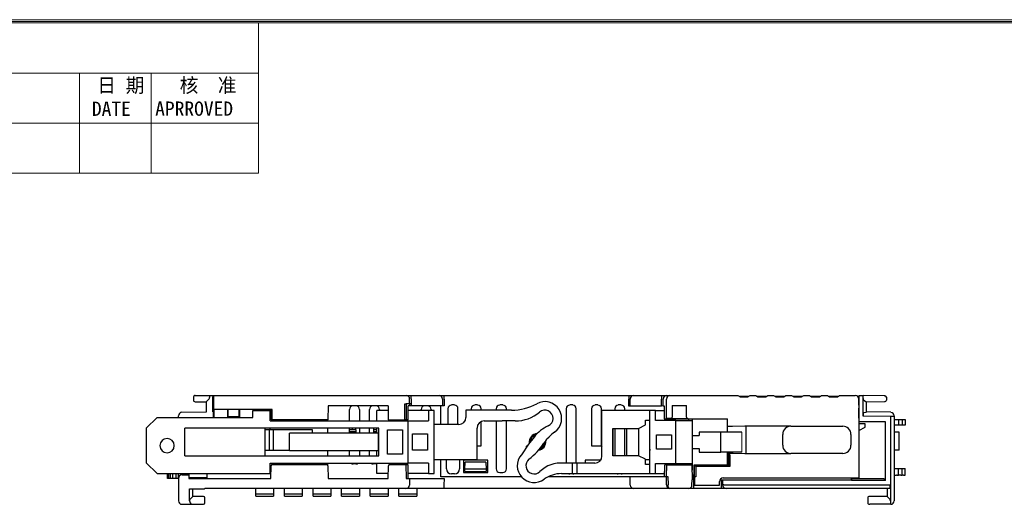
# Model space of a CAD drawing. Header units: millimetres. Extents: x 0 to 427, y 0 to 299.
# Tile 19 of 25: x 71 to 209, y 227 to 295. Entities that reach past the tile are written whole.
import ezdxf
from ezdxf.enums import TextEntityAlignment as Align

# ---------------------------------------------------------------- set-up
doc = ezdxf.new("R2010")
doc.units = ezdxf.units.MM
doc.header["$LTSCALE"] = 23.1
doc.header["$MEASUREMENT"] = 0
doc.layers.get('0').update_dxf_attribs({"lineweight": 18})
doc.layers.add('Layer0000', color=7, linetype='Continuous', lineweight=25)
doc.layers.add('细实线层', color=7, linetype='Continuous', lineweight=18)
doc.styles.add('鸿蒙CAD', font='txt')

# ---------------------------------------------------------------- blocks, each defined once
blk = doc.blocks.new('Plastic_A3')
at = {"layer": '细实线层'}
for p, q in [((229.71, 629.56), (648.26, 629.56)), ((229.93, 629.33), (648.03, 629.33)), ((230.16, 629.11), (647.81, 629.11)), ((330.16, 608.11), (330.16, 629.11)), ((230.16, 622.11), (330.16, 622.11)), ((305.16, 608.11), (305.16, 622.11)), ((315.16, 608.11), (315.16, 622.11)), ((230.16, 615.11), (330.16, 615.11)), ((230.16, 608.11), (330.16, 608.11))]:
    blk.add_line(p, q, dxfattribs=at)
at = {"layer": '细实线层', "style": '鸿蒙CAD'}
for s, p in [('DATE', (306.89, 616.13)), ('APRROVED', (315.73, 616.14))]:
    blk.add_text(s, height=2, dxfattribs=at).set_placement(p)
at = {"layer": '细实线层', "char_height": 2, "attachment_point": 7, "style": '鸿蒙CAD'}
for s, insert, width in [('日 期', (307.65, 619.17), 8.6607), ('核  准', (319.16, 619.18), 11.9152)]:
    blk.add_mtext(s, dxfattribs=dict(at, insert=insert, width=width))
at = {"layer": '细实线层', "style": '鸿蒙CAD'}
for tag, p in [('V1.0', (231.67, 610.16)), ('XXXN', (538.26, 343))]:
    blk.add_attdef(tag, p, '', height=2.5, dxfattribs=at)
for tag, height, p in [('XXXE', 2.5, (540.24, 365.07)), ('XXXC', 2.5, (573.27, 365.07)), ('XXXA', 2.5, (624.03, 365.07)), ('XXXG', 2.5, (497.76, 358.07)), ('XXXD', 2.5, (573.27, 358.07)), ('XXXB', 2.5, (624.03, 358.07)), ('XXXK', 2, (514.01, 357.04)), ('mm', 2.5, (540.24, 358.07)), ('XXXM', 2.5, (501.13, 341.19))]:
    blk.add_attdef(tag, text='', height=height, dxfattribs=at).set_placement(p, align=Align.CENTER)
blk.add_attdef('XXXJ', text='', height=2.5, dxfattribs=at).set_placement((503.31, 352.09), align=Align.MIDDLE_RIGHT)

msp = doc.modelspace()

# ---------------------------------------------------------------- linework, layer by layer
msp.add_line((172.283, 237.504), (172.283, 234.704))
at = {"layer": 'Layer0000', "color": 7, "linetype": 'Continuous', "lineweight": 25}
for p, q in [((95.688, 242.39), (95.688, 241.945)), ((95.884, 242.59), (95.872, 242.589)), ((95.934, 242.59), (95.884, 242.59)), ((95.934, 242.59), (97.486, 242.617)), ((97.488, 242.617), (97.598, 242.617)), ((97.895, 242.124), (97.53, 241.759)), ((97.598, 242.617), (98.021, 242.617)), ((97.942, 242.418), (97.941, 242.349)), ((98.021, 242.617), (98.4, 242.617)), ((98.409, 240.317), (98.398, 242.417)), ((98.4, 242.617), (98.488, 242.617)), ((98.488, 242.62), (99.055, 242.62)), ((98.488, 242.617), (98.504, 239.554)), ((99.055, 242.617), (124.939, 242.617)), ((124.939, 242.617), (125.384, 242.617)), ((125.384, 242.617), (126.084, 242.617)), ((125.888, 241.467), (125.884, 242.12)), ((126.084, 242.617), (129.988, 242.617)), ((126.084, 242.12), (126.084, 242.617)), ((126.084, 242.12), (126.088, 241.467)), ((129.988, 242.617), (130.488, 242.617)), ((129.996, 242.617), (129.988, 242.617)), ((130.488, 242.617), (130.688, 242.617)), ((130.488, 242.117), (130.488, 241.167)), ((130.688, 242.617), (156.488, 242.617)), ((130.688, 242.117), (130.688, 242.617)), ((130.688, 242.117), (130.688, 241.167)), ((156.488, 242.617), (157.188, 242.617)), ((156.488, 242.617), (156.488, 242.117)), ((156.488, 241.125), (156.488, 242.117)), ((156.688, 241.126), (156.688, 242.117)), ((157.188, 242.617), (161.091, 242.617)), ((161.091, 242.617), (161.791, 242.617)), ((161.091, 242.617), (161.091, 242.117)), ((161.091, 241.141), (161.091, 242.117)), ((161.318, 241.142), (161.318, 242.117)), ((161.767, 239.394), (161.767, 242.117)), ((161.791, 242.617), (161.818, 242.617)), ((161.818, 242.617), (162.233, 242.617)), ((162.233, 242.617), (171.738, 242.617)), ((171.738, 242.617), (172.038, 242.417)), ((173.217, 242.47), (171.958, 242.47)), ((172.038, 242.417), (173.138, 242.417)), ((173.138, 242.417), (173.438, 242.617)), ((173.438, 242.617), (174.238, 242.617)), ((174.238, 242.617), (174.538, 242.417)), ((175.717, 242.47), (174.458, 242.47)), ((174.538, 242.417), (175.638, 242.417)), ((175.638, 242.417), (175.938, 242.617)), ((175.938, 242.617), (176.738, 242.617)), ((176.738, 242.617), (177.038, 242.417)), ((178.213, 242.47), (176.962, 242.47)), ((177.038, 242.417), (178.138, 242.417)), ((178.138, 242.417), (178.438, 242.617)), ((178.438, 242.617), (179.238, 242.617)), ((179.238, 242.617), (179.538, 242.417)), ((180.713, 242.47), (179.462, 242.47)), ((179.538, 242.417), (180.638, 242.417)), ((180.638, 242.417), (180.938, 242.617)), ((180.938, 242.617), (181.738, 242.617)), ((181.738, 242.617), (182.038, 242.417)), ((183.213, 242.47), (181.962, 242.47)), ((182.038, 242.417), (183.138, 242.417)), ((183.138, 242.417), (183.438, 242.617)), ((183.438, 242.617), (184.238, 242.617)), ((184.238, 242.617), (184.538, 242.417)), ((185.713, 242.47), (184.458, 242.47)), ((184.538, 242.417), (185.638, 242.417)), ((185.638, 242.417), (185.938, 242.617)), ((185.938, 242.617), (188.14, 242.617)), ((188.687, 242.47), (188.497, 242.47)), ((188.644, 241.317), (188.64, 242.119)), ((188.668, 238.902), (188.688, 242.617)), ((188.688, 242.617), (189.238, 242.617)), ((189.209, 242.53), (189.237, 242.531)), ((189.237, 242.531), (189.238, 242.617)), ((192.244, 242.565), (189.238, 242.617)), ((189.238, 242.199), (189.238, 242.33)), ((189.238, 239.743), (189.238, 242.199)), ((192.244, 242.565), (192.291, 242.564)), ((192.488, 242.364), (192.488, 241.963)), ((95.92, 241.745), (97.488, 241.717)), ((97.488, 241.755), (97.53, 241.759)), ((97.488, 240.317), (97.488, 241.755)), ((114.488, 241.167), (114.477, 239.217)), ((122.891, 241.167), (114.488, 241.167)), ((122.891, 241.167), (122.901, 239.217)), ((125.199, 239.217), (125.21, 241.467)), ((125.408, 241.467), (125.398, 239.217)), ((125.884, 241.467), (125.408, 241.467)), ((125.689, 239.217), (125.7, 241.167)), ((125.883, 241.167), (125.7, 241.167)), ((125.886, 241.167), (125.883, 241.167)), ((125.888, 241.467), (125.884, 241.467)), ((125.888, 241.467), (125.886, 241.167)), ((126.086, 241.167), (125.886, 241.167)), ((126.088, 241.467), (125.888, 241.467)), ((126.088, 241.467), (126.086, 241.167)), ((130.182, 241.167), (126.086, 241.167)), ((130.288, 241.167), (130.182, 241.167)), ((130.238, 238.554), (130.238, 241.167)), ((130.488, 241.167), (130.288, 241.167)), ((130.688, 241.167), (130.488, 241.167)), ((131.238, 240.767), (131.238, 238.554)), ((131.738, 241.317), (131.738, 241.267)), ((132.138, 241.317), (131.738, 241.317)), ((132.138, 241.267), (132.138, 241.317)), ((132.638, 238.554), (132.638, 240.767)), ((134.488, 240.767), (134.488, 240.554)), ((134.988, 241.317), (134.988, 241.267)), ((135.388, 241.317), (134.988, 241.317)), ((135.388, 241.267), (135.388, 241.317)), ((135.888, 240.554), (135.888, 240.767)), ((137.963, 240.767), (137.963, 240.554)), ((138.463, 241.317), (138.463, 241.267)), ((138.913, 241.317), (138.463, 241.317)), ((138.913, 241.267), (138.913, 241.317)), ((139.413, 240.554), (139.413, 240.767)), ((147.763, 240.767), (147.763, 233.154)), ((148.263, 241.317), (148.263, 241.267)), ((148.663, 241.317), (148.263, 241.317)), ((148.663, 241.267), (148.663, 241.317)), ((149.163, 233.154), (149.163, 240.767)), ((151.288, 240.767), (151.288, 235.567)), ((151.788, 241.317), (151.788, 241.267)), ((152.188, 241.317), (151.788, 241.317)), ((152.188, 241.267), (152.188, 241.317)), ((152.688, 235.567), (152.688, 240.767)), ((154.538, 240.767), (154.538, 240.504)), ((155.038, 241.317), (155.038, 241.267)), ((155.438, 241.317), (155.038, 241.317)), ((155.438, 241.267), (155.438, 241.317)), ((155.938, 240.504), (155.938, 240.767)), ((156.688, 241.126), (156.488, 241.125)), ((156.888, 241.126), (156.688, 241.126)), ((158.938, 241.133), (156.888, 241.126)), ((161.091, 241.141), (158.938, 241.133)), ((161.291, 241.142), (161.091, 241.141)), ((161.291, 241.142), (161.318, 241.142)), ((161.318, 241.142), (161.462, 241.142)), ((161.462, 241.142), (161.462, 239.347)), ((162.557, 241.195), (164.566, 241.195)), ((162.557, 241.195), (162.557, 239.593)), ((164.566, 239.593), (164.566, 241.195)), ((188.644, 241.317), (188.627, 231.092)), ((188.645, 241.237), (188.644, 241.32)), ((188.653, 239.609), (188.647, 240.817)), ((188.678, 240.72), (188.648, 240.72)), ((189.273, 241.993), (189.645, 241.745)), ((189.645, 241.745), (189.65, 241.716)), ((189.65, 241.716), (192.242, 241.762)), ((189.688, 240.317), (189.688, 241.717)), ((90.6, 239.554), (89.1, 238.054)), ((90.6, 239.554), (104, 239.554)), ((93.588, 239.758), (93.588, 239.761)), ((93.588, 239.554), (93.588, 239.758)), ((94.079, 240.258), (97.488, 240.317)), ((98.409, 240.317), (98.48, 240.317)), ((98.484, 239.554), (98.48, 240.317)), ((98.553, 239.619), (98.523, 239.619)), ((100.403, 240.667), (98.548, 240.667)), ((98.548, 240.667), (98.554, 239.554)), ((102.174, 240.667), (100.403, 240.667)), ((100.474, 239.554), (100.474, 240.667)), ((100.488, 240.667), (100.488, 239.554)), ((102.089, 239.616), (100.488, 239.616)), ((102.089, 239.554), (102.088, 240.667)), ((102.103, 240.667), (102.103, 239.554)), ((106.688, 240.667), (102.174, 240.667)), ((104, 239.554), (104, 240.504)), ((104, 240.504), (106.4, 240.504)), ((106.4, 240.504), (106.488, 240.504)), ((106.4, 239.054), (106.4, 240.504)), ((106.488, 239.417), (106.488, 240.667)), ((106.688, 239.217), (106.688, 240.667)), ((117.487, 239.054), (117.487, 240.667)), ((118.888, 240.667), (118.889, 239.054)), ((120.287, 239.054), (120.287, 240.667)), ((121.3, 239.054), (121.3, 240.504)), ((122.894, 240.504), (121.3, 240.504)), ((121.688, 240.667), (121.688, 240.504)), ((128.5, 240.504), (125.696, 240.504)), ((127.488, 240.504), (127.488, 240.667)), ((129.3, 240.504), (128.5, 240.504)), ((128.5, 240.504), (128.5, 239.054)), ((128.888, 240.667), (128.888, 240.504)), ((129.3, 231.704), (129.3, 240.504)), ((138.8, 240.554), (133.75, 240.554)), ((133.75, 240.554), (133.75, 239.554)), ((139.4, 240.554), (138.8, 240.554)), ((140.12, 240.554), (139.4, 240.554)), ((152.75, 234.154), (152.75, 240.504)), ((159.45, 240.504), (152.75, 240.504)), ((159.45, 231.704), (159.45, 240.504)), ((160.25, 240.504), (159.45, 240.504)), ((160.25, 239.104), (160.25, 240.504)), ((160.25, 240.504), (161.462, 240.504)), ((161.462, 239.347), (161.765, 239.393)), ((161.462, 239.347), (165.338, 239.347)), ((161.765, 239.393), (161.767, 239.394)), ((162.357, 239.393), (161.765, 239.393)), ((162.389, 239.361), (162.357, 239.393)), ((164.734, 239.361), (162.389, 239.361)), ((164.766, 239.393), (164.734, 239.361)), ((164.85, 239.347), (164.85, 239.104)), ((165.338, 239.37), (170.288, 239.37)), ((165.338, 239.347), (165.338, 239.37)), ((165.35, 239.37), (165.35, 239.104)), ((170.288, 237.504), (170.288, 239.37)), ((188.653, 239.609), (188.641, 239.609)), ((188.654, 239.42), (188.641, 239.42)), ((188.654, 239.42), (188.653, 239.609)), ((193.088, 239.679), (189.238, 239.743)), ((189.311, 240.242), (189.645, 240.275)), ((189.645, 240.275), (189.688, 240.317)), ((193.096, 240.258), (189.688, 240.317)), ((193.088, 239.176), (193.088, 239.679)), ((193.588, 239.679), (193.088, 239.679)), ((193.588, 239.757), (193.588, 239.679)), ((193.588, 239.679), (193.588, 227.917)), ((89.1, 238.054), (89.1, 233.204)), ((121.6, 238.054), (94.5, 238.054)), ((94.5, 234.204), (94.5, 238.054)), ((105.7, 234.204), (105.7, 238.054)), ((106.4, 239.054), (125.7, 239.054)), ((114.477, 239.217), (106.688, 239.217)), ((113.1, 239.217), (113.1, 239.054)), ((114.468, 237.354), (114.471, 238.054)), ((114.477, 239.054), (114.477, 239.217)), ((117.486, 237.354), (117.486, 238.054)), ((117.888, 237.817), (117.888, 238.054)), ((118.388, 237.817), (118.388, 238.054)), ((118.889, 238.054), (118.889, 237.354)), ((120.286, 237.354), (120.286, 238.054)), ((120.888, 237.817), (120.888, 238.054)), ((121.3, 237.354), (121.3, 238.054)), ((121.6, 234.204), (121.6, 238.054)), ((122.901, 239.217), (125.199, 239.217)), ((125.398, 239.217), (125.199, 239.217)), ((125.689, 239.217), (125.398, 239.217)), ((125.7, 239.054), (128.5, 239.054)), ((125.7, 233.154), (125.7, 239.054)), ((132.75, 238.554), (129.3, 238.554)), ((135.3, 233.654), (135.3, 238.054)), ((135.888, 235.567), (135.888, 238.966)), ((136.3, 239.054), (138.8, 239.054)), ((137.963, 239.054), (137.963, 232.367)), ((139.4, 239.054), (138.8, 239.054)), ((140.643, 239.054), (139.4, 239.054)), ((139.413, 232.367), (139.413, 239.054)), ((154.25, 238.004), (157.85, 238.004)), ((154.25, 234.204), (154.25, 238.004)), ((154.317, 234.204), (154.314, 238.004)), ((154.538, 238.004), (154.538, 234.204)), ((155.938, 234.204), (155.938, 238.004)), ((156.161, 238.004), (156.159, 234.204)), ((157.85, 238.004), (158.85, 238.504)), ((157.906, 234.176), (157.926, 238.043)), ((158.85, 238.504), (158.85, 239.154)), ((158.85, 239.154), (159.45, 239.154)), ((163.05, 239.104), (160.25, 239.104)), ((163.05, 233.104), (163.05, 239.104)), ((163.05, 239.104), (165.35, 239.104)), ((165.35, 239.104), (165.35, 233.104)), ((170.988, 238.294), (170.288, 238.294)), ((172.729, 238.325), (170.988, 238.294)), ((172.87, 238.326), (172.729, 238.325)), ((178.44, 238.326), (172.87, 238.326)), ((172.87, 238.326), (172.87, 234.508)), ((179.147, 238.317), (179.141, 238.322)), ((179.147, 238.317), (186.388, 238.317)), ((188.638, 237.718), (189.533, 238.165)), ((189.538, 238.668), (188.64, 238.668)), ((188.759, 238.91), (188.668, 238.902)), ((188.668, 238.82), (188.668, 238.902)), ((192.368, 238.91), (188.759, 238.91)), ((189.533, 238.165), (189.538, 238.668)), ((192.368, 230.717), (192.368, 238.91)), ((193.088, 227.612), (193.088, 239.176)), ((193.588, 239.266), (193.688, 239.265)), ((193.688, 238.443), (193.588, 238.441)), ((193.888, 238.447), (193.688, 238.443)), ((193.888, 239.264), (193.888, 239.266)), ((193.888, 239.266), (193.988, 239.265)), ((193.988, 238.448), (193.888, 238.447)), ((193.888, 238.447), (193.888, 238.443)), ((194.188, 238.452), (193.988, 238.448)), ((194.188, 239.265), (194.188, 239.266)), ((194.188, 239.266), (194.488, 239.264)), ((194.188, 239.265), (194.188, 238.452)), ((194.488, 238.457), (194.188, 238.452)), ((194.188, 238.452), (194.188, 238.448)), ((194.688, 238.461), (194.488, 238.457)), ((194.688, 239.263), (194.688, 239.265)), ((194.688, 239.265), (195.088, 239.261)), ((194.688, 239.263), (194.688, 238.461)), ((195.088, 238.468), (194.688, 238.461)), ((194.688, 238.461), (194.688, 238.457)), ((195.088, 239.261), (195.088, 239.277)), ((195.088, 239.261), (195.088, 238.468)), ((105.7, 237.867), (106.451, 237.867)), ((106.314, 234.919), (106.314, 237.865)), ((106.454, 237.867), (106.554, 237.867)), ((106.554, 237.867), (106.674, 237.867)), ((106.674, 237.867), (112.287, 237.867)), ((106.674, 237.867), (106.804, 237.866)), ((106.804, 237.866), (106.804, 234.918)), ((109.1, 234.904), (109.1, 237.354)), ((121.502, 237.354), (109.1, 237.354)), ((112.287, 237.867), (112.287, 237.354)), ((117.888, 237.817), (117.486, 237.817)), ((117.486, 237.568), (118.388, 237.568)), ((118.388, 237.817), (117.888, 237.817)), ((118.388, 237.817), (118.388, 237.568)), ((118.388, 237.568), (118.388, 237.354)), ((120.888, 237.568), (120.888, 237.817)), ((121.3, 237.817), (120.888, 237.817)), ((120.888, 237.354), (120.888, 237.568)), ((120.888, 237.568), (121.3, 237.568)), ((121.502, 237.354), (121.502, 234.904)), ((122.8, 234.404), (122.8, 237.804)), ((122.8, 237.804), (124.9, 237.804)), ((124.9, 237.804), (124.9, 234.404)), ((126.3, 237.254), (128.4, 237.254)), ((126.3, 234.954), (126.3, 237.254)), ((128.4, 237.254), (128.4, 234.954)), ((143.277, 236.805), (142.486, 235.802)), ((143.44, 237.124), (143.493, 237.07)), ((145.324, 236.766), (145.065, 236.507)), ((145.324, 236.766), (145.303, 236.77)), ((145.317, 236.783), (145.324, 236.766)), ((160.35, 237.104), (162.45, 237.104)), ((160.35, 235.104), (160.35, 237.104)), ((162.45, 237.104), (162.45, 235.104)), ((165.35, 237.004), (166.35, 237.004)), ((169.346, 237.504), (166.35, 237.504)), ((166.35, 237.504), (166.35, 237.004)), ((169.346, 234.704), (169.346, 237.504)), ((172.283, 237.504), (169.346, 237.504)), ((177.997, 235.667), (177.997, 237.167)), ((187.538, 237.167), (187.538, 235.667)), ((194.25, 234.971), (194.25, 237.471)), ((135.3, 235.567), (135.888, 235.567)), ((142.486, 235.802), (141.493, 234.333)), ((142.159, 235.468), (142.473, 235.784)), ((142.159, 235.468), (142.249, 235.451)), ((142.786, 236.363), (142.734, 236.416)), ((144.746, 235.817), (144.718, 235.846)), ((151.288, 235.567), (152.688, 235.567)), ((152.688, 235.567), (152.75, 235.505)), ((94.5, 234.204), (121.6, 234.204)), ((106.395, 234.918), (105.7, 234.918)), ((106.395, 234.918), (106.314, 234.919)), ((106.455, 234.917), (106.395, 234.918)), ((106.554, 234.917), (106.455, 234.917)), ((106.725, 234.918), (106.554, 234.917)), ((109.1, 234.918), (106.725, 234.918)), ((106.804, 234.918), (106.725, 234.918)), ((109.1, 234.942), (106.804, 234.918)), ((121.502, 234.904), (109.1, 234.904)), ((114.451, 234.204), (114.455, 234.904)), ((117.484, 234.204), (117.485, 234.904)), ((118.891, 234.904), (118.891, 234.204)), ((120.284, 234.204), (120.285, 234.904)), ((121.3, 234.204), (121.3, 234.904)), ((124.9, 234.404), (122.8, 234.404)), ((128.4, 234.954), (126.3, 234.954)), ((144.02, 235.13), (144.039, 235.111)), ((157.85, 234.204), (154.25, 234.204)), ((158.85, 233.704), (157.85, 234.204)), ((159.447, 235.117), (159.448, 234.918)), ((162.45, 235.104), (160.35, 235.104)), ((165.35, 235.204), (166.35, 235.204)), ((166.35, 235.204), (166.35, 234.704)), ((166.35, 234.704), (169.346, 234.704)), ((172.283, 234.704), (169.346, 234.704)), ((170.288, 233.017), (170.288, 234.704)), ((170.365, 234.704), (170.365, 234.343)), ((170.365, 234.343), (170.413, 234.294)), ((170.413, 234.294), (170.613, 234.294)), ((170.413, 234.294), (170.413, 232.891)), ((170.564, 234.704), (170.564, 234.54)), ((170.566, 234.54), (170.988, 234.54)), ((170.613, 234.494), (170.568, 234.54)), ((170.613, 234.294), (170.613, 234.494)), ((170.613, 234.294), (170.613, 232.691)), ((170.988, 234.704), (170.988, 234.54)), ((170.988, 234.54), (172.729, 234.509)), ((172.87, 234.508), (178.44, 234.508)), ((179.147, 234.517), (179.141, 234.512)), ((186.388, 234.517), (179.147, 234.517)), ((89.1, 233.204), (90.6, 231.704)), ((106.4, 233.154), (125.7, 233.154)), ((106.4, 231.704), (106.4, 233.154)), ((106.488, 231.017), (106.518, 232.77)), ((106.718, 232.967), (114.257, 232.967)), ((113.1, 232.967), (113.1, 233.154)), ((114.444, 232.838), (114.446, 233.154)), ((114.457, 232.77), (114.488, 231.017)), ((118.617, 233.117), (117.758, 233.117)), ((118.388, 233.064), (117.988, 233.064)), ((121.3, 233.117), (120.558, 233.117)), ((121.188, 233.064), (120.788, 233.064)), ((121.3, 231.704), (121.3, 233.154)), ((122.888, 231.017), (122.918, 232.77)), ((123.118, 232.967), (125.353, 232.967)), ((125.353, 232.967), (125.641, 232.967)), ((125.353, 232.967), (125.388, 231.017)), ((125.702, 231.017), (125.667, 232.771)), ((128.5, 233.154), (125.7, 233.154)), ((128.5, 233.154), (128.5, 231.704)), ((129.3, 233.654), (135.3, 233.654)), ((130.238, 231.267), (130.238, 233.654)), ((131.018, 232.367), (131.017, 233.654)), ((132.858, 233.654), (132.857, 232.367)), ((136.788, 233.567), (133.388, 233.567)), ((133.388, 233.567), (133.388, 231.867)), ((133.611, 232.317), (133.629, 233.317)), ((136.544, 233.317), (133.629, 233.317)), ((136.544, 233.317), (136.561, 232.317)), ((136.544, 233.317), (136.547, 233.317)), ((136.788, 231.867), (136.788, 233.567)), ((148.65, 233.154), (147.406, 233.154)), ((148.65, 231.704), (148.65, 233.154)), ((149.25, 233.154), (148.65, 233.154)), ((151.75, 233.154), (149.25, 233.154)), ((149.25, 233.154), (149.25, 231.704)), ((152.559, 233.567), (150.388, 233.567)), ((150.388, 233.567), (150.388, 233.154)), ((152.547, 233.567), (152.546, 233.55)), ((158.85, 232.954), (158.85, 233.704)), ((159.45, 233.618), (158.85, 233.618)), ((159.45, 232.954), (158.85, 232.954)), ((160.25, 233.104), (163.05, 233.104)), ((160.25, 231.704), (160.25, 233.104)), ((161.49, 232.72), (161.462, 231.317)), ((161.816, 232.917), (161.516, 232.917)), ((161.788, 231.317), (161.816, 232.917)), ((161.816, 232.917), (165.301, 232.917)), ((163.05, 233.104), (165.35, 233.104)), ((164.85, 233.104), (164.85, 232.917)), ((165.301, 232.917), (165.338, 230.817)), ((165.301, 232.917), (165.304, 232.917)), ((165.35, 233.104), (165.35, 232.204)), ((165.618, 231.567), (165.618, 232.937)), ((165.618, 232.937), (170.368, 232.937)), ((165.618, 232.937), (165.663, 232.891)), ((165.663, 232.891), (165.863, 232.691)), ((170.413, 232.891), (165.663, 232.891)), ((165.663, 231.267), (165.663, 232.891)), ((170.613, 232.691), (165.863, 232.691)), ((165.863, 232.691), (165.863, 231.267)), ((170.288, 233.017), (170.368, 232.937)), ((170.413, 232.891), (170.368, 232.937)), ((170.613, 232.691), (170.413, 232.891)), ((90.6, 231.704), (106.4, 231.704)), ((92.045, 231.029), (92.045, 231.704)), ((92.236, 231.028), (92.236, 231.704)), ((92.436, 231.704), (92.436, 231.026)), ((92.788, 231.025), (92.788, 231.704)), ((93.288, 231.022), (93.288, 231.704)), ((93.588, 231.017), (93.588, 231.704)), ((94.088, 231.517), (95.04, 231.517)), ((95.04, 231.704), (95.04, 231.011)), ((97.567, 231.091), (95.04, 231.091)), ((97.567, 231.704), (97.567, 231.091)), ((106.5, 231.704), (106.4, 231.704)), ((122.9, 231.704), (121.3, 231.704)), ((128.5, 231.704), (125.688, 231.704)), ((128.5, 231.704), (129.3, 231.704)), ((141.498, 231.267), (130.238, 231.267)), ((132.138, 231.648), (131.738, 231.648)), ((133.388, 231.867), (136.788, 231.867)), ((133.606, 232.017), (133.611, 232.317)), ((133.606, 232.017), (136.567, 232.017)), ((136.561, 232.317), (133.611, 232.317)), ((136.561, 232.317), (136.567, 232.017)), ((138.463, 231.867), (138.913, 231.867)), ((156.689, 231.267), (145.254, 231.267)), ((147.098, 231.704), (148.65, 231.704)), ((148.263, 231.704), (148.263, 231.648)), ((148.663, 231.648), (148.263, 231.648)), ((148.65, 231.704), (149.25, 231.704)), ((148.663, 231.704), (148.663, 231.648)), ((149.25, 231.704), (159.45, 231.704)), ((155.038, 231.704), (155.038, 231.648)), ((155.438, 231.648), (155.038, 231.648)), ((155.438, 231.704), (155.438, 231.648)), ((156.688, 231.317), (156.888, 231.317)), ((156.709, 230.108), (156.688, 231.317)), ((156.888, 231.317), (161.288, 231.317)), ((159.45, 231.704), (160.25, 231.704)), ((160.25, 231.704), (161.47, 231.704)), ((161.288, 231.317), (161.462, 231.317)), ((161.462, 231.317), (161.767, 231.317)), ((161.767, 231.317), (161.788, 231.317)), ((161.788, 230.112), (161.767, 231.317)), ((161.788, 231.317), (161.965, 231.317)), ((161.965, 231.317), (161.986, 230.112)), ((165.314, 232.169), (165.35, 232.204)), ((165.538, 231.267), (165.33, 231.267)), ((165.538, 231.267), (165.538, 231.567)), ((165.618, 231.567), (165.538, 231.567)), ((165.738, 231.267), (165.538, 231.267)), ((165.538, 231.267), (165.548, 230.067)), ((165.748, 230.067), (165.738, 231.267)), ((165.863, 231.267), (165.738, 231.267)), ((169.683, 231.092), (188.427, 231.092)), ((187.61, 230.863), (187.61, 231.092)), ((187.688, 231.092), (187.688, 231.02)), ((188.427, 231.092), (188.627, 231.092)), ((193.588, 232.419), (193.688, 232.417)), ((193.688, 231.465), (193.588, 231.464)), ((193.688, 232.417), (193.888, 232.414)), ((193.888, 232.414), (193.988, 232.412)), ((193.988, 231.473), (193.888, 231.471)), ((193.888, 231.47), (193.888, 231.465)), ((193.988, 232.412), (194.188, 232.408)), ((194.188, 232.408), (194.488, 232.403)), ((194.188, 231.478), (194.188, 232.408)), ((194.488, 231.485), (194.188, 231.479)), ((194.188, 231.478), (194.188, 231.473)), ((194.488, 232.403), (194.688, 232.4)), ((194.688, 232.4), (194.888, 232.396)), ((194.688, 231.489), (194.688, 232.4)), ((194.888, 231.494), (194.688, 231.491)), ((194.688, 231.489), (194.688, 231.485)), ((194.888, 232.396), (195.088, 232.393)), ((195.088, 231.499), (195.088, 232.393)), ((195.088, 231.499), (195.088, 231.494)), ((92.088, 231.028), (92.045, 231.029)), ((92.236, 231.028), (92.088, 231.028)), ((92.288, 231.027), (92.236, 231.028)), ((92.436, 231.026), (92.288, 231.027)), ((92.788, 231.025), (92.436, 231.026)), ((92.936, 231.024), (92.788, 231.025)), ((93.288, 231.022), (92.936, 231.024)), ((93.488, 231.021), (93.288, 231.022)), ((93.588, 231.02), (93.488, 231.021)), ((93.588, 231.017), (93.588, 227.917)), ((95.04, 231.011), (99.488, 231.011)), ((99.488, 231.011), (106.488, 231.017)), ((114.488, 231.017), (122.888, 231.017)), ((125.388, 231.017), (125.702, 231.017)), ((125.702, 231.017), (125.888, 231.017)), ((125.888, 231.017), (125.872, 230.108)), ((125.888, 231.017), (130.488, 231.017)), ((130.488, 231.017), (130.686, 231.017)), ((130.686, 231.017), (130.671, 230.109)), ((130.671, 230.109), (130.671, 229.617)), ((165.325, 230.112), (165.338, 230.817)), ((165.538, 230.817), (165.542, 230.817)), ((165.538, 230.817), (165.538, 230.109)), ((165.538, 230.109), (165.538, 229.617)), ((165.548, 230.109), (165.538, 230.109)), ((165.548, 230.067), (165.748, 230.067)), ((165.748, 230.067), (169.179, 230.067)), ((169.179, 230.067), (169.183, 230.596)), ((169.388, 230.817), (169.588, 230.817)), ((169.388, 230.817), (169.388, 230.109)), ((169.388, 230.109), (169.388, 229.617)), ((169.588, 230.817), (169.788, 230.817)), ((169.588, 230.817), (169.6, 230.117)), ((169.788, 230.117), (169.6, 230.117)), ((169.788, 230.817), (187.594, 230.817)), ((169.788, 230.117), (187.621, 230.117)), ((187.594, 230.817), (187.61, 230.817)), ((187.594, 230.817), (187.594, 230.717)), ((187.594, 230.717), (187.61, 230.799)), ((192.368, 230.717), (187.594, 230.717)), ((187.61, 230.863), (187.688, 231.02)), ((187.61, 230.817), (187.61, 230.863)), ((187.61, 230.799), (187.61, 230.817)), ((187.621, 230.117), (193.038, 230.117)), ((187.688, 231.02), (192.088, 231.02)), ((192.099, 231.015), (192.32, 230.863)), ((192.32, 230.863), (192.32, 230.799)), ((192.32, 230.799), (192.368, 230.717)), ((193.038, 230.117), (193.038, 227.89)), ((95.138, 227.917), (95.138, 229.567)), ((95.138, 229.567), (97.176, 229.567)), ((95.501, 228.43), (95.18, 228.109)), ((95.501, 228.43), (95.588, 228.52)), ((95.588, 228.52), (95.588, 229.567)), ((97.088, 228.52), (95.588, 228.52)), ((99.51, 229.617), (97.287, 229.617)), ((124.927, 229.617), (99.51, 229.617)), ((104.388, 228.844), (104.388, 229.617)), ((104.388, 228.563), (104.388, 228.844)), ((106.888, 228.844), (104.388, 228.844)), ((104.388, 228.563), (106.888, 228.563)), ((106.888, 229.617), (106.888, 228.844)), ((106.888, 228.844), (106.888, 228.563)), ((108.388, 228.844), (108.388, 229.617)), ((108.388, 228.563), (108.388, 228.844)), ((110.888, 228.844), (108.388, 228.844)), ((108.388, 228.563), (110.888, 228.563)), ((110.888, 229.617), (110.888, 228.844)), ((110.888, 228.844), (110.888, 228.563)), ((112.388, 228.844), (112.388, 229.617)), ((112.388, 228.563), (112.388, 228.844)), ((114.888, 228.844), (112.388, 228.844)), ((112.388, 228.563), (114.888, 228.563)), ((114.888, 229.617), (114.888, 228.844)), ((114.888, 228.844), (114.888, 228.563)), ((116.388, 228.844), (116.388, 229.617)), ((116.388, 228.563), (116.388, 228.844)), ((118.888, 228.844), (116.388, 228.844)), ((116.388, 228.563), (118.888, 228.563)), ((118.888, 229.617), (118.888, 228.844)), ((118.888, 228.844), (118.888, 228.563)), ((120.388, 228.844), (120.388, 229.617)), ((120.388, 228.563), (120.388, 228.844)), ((122.888, 228.844), (120.388, 228.844)), ((120.388, 228.563), (122.888, 228.563)), ((122.888, 229.617), (122.888, 228.844)), ((122.888, 228.844), (122.888, 228.563)), ((124.388, 228.844), (124.388, 229.617)), ((124.388, 228.563), (124.388, 228.844)), ((126.888, 228.844), (124.388, 228.844)), ((124.388, 228.563), (126.888, 228.563)), ((125.363, 229.617), (124.936, 229.617)), ((125.372, 229.617), (125.363, 229.617)), ((129.972, 229.617), (125.382, 229.617)), ((126.888, 229.617), (126.888, 228.844)), ((126.888, 228.844), (126.888, 228.563)), ((130.671, 229.617), (129.982, 229.617)), ((156.51, 229.617), (130.671, 229.617)), ((157.198, 229.617), (156.51, 229.617)), ((161.798, 229.617), (157.209, 229.617)), ((162.254, 229.617), (161.809, 229.617)), ((164.825, 229.617), (162.254, 229.617)), ((165.538, 229.617), (164.842, 229.617)), ((169.388, 229.617), (165.538, 229.617)), ((170.08, 229.617), (169.388, 229.617)), ((170.585, 229.617), (170.1, 229.617)), ((187.665, 229.617), (170.585, 229.617)), ((189.891, 229.616), (187.665, 229.617)), ((192.964, 229.617), (189.891, 229.616)), ((192.585, 228.52), (190.088, 228.52)), ((190.088, 228.52), (190.088, 228.52)), ((192.585, 229.617), (192.585, 228.52)), ((192.674, 228.43), (192.585, 228.52)), ((193.003, 228.101), (192.674, 228.43)), ((94.088, 227.417), (95.381, 227.417)), ((95.138, 227.916), (95.138, 227.901)), ((95.381, 227.417), (97, 227.417)), ((97, 227.417), (97.088, 227.42)), ((97.088, 227.42), (97.094, 227.42)), ((97.288, 227.62), (97.288, 228.32)), ((189.888, 228.32), (189.888, 227.62)), ((190.088, 227.42), (190.175, 227.417)), ((193.088, 227.417), (190.175, 227.417)), ((193.038, 227.89), (193.038, 227.617)), ((193.088, 227.517), (193.088, 227.612)), ((193.088, 227.42), (193.088, 227.517)), ((193.088, 227.417), (193.088, 227.42))]:
    msp.add_line(p, q, dxfattribs=at)
for centre, radius, start, end in [((95.888, 242.39), 0.2, 94.44752, 179.99992), ((97.529, 242.308), 0.41, 333.38903, 5.21441), ((98.112, 242.467), 0.175, 121.46482, 194.24176), ((101.264, 242.482), 2.867, 177.30044, 181.29871), ((125.384, 242.117), 0.5, 0.29992, 89.99992), ((129.988, 242.117), 0.5, 0.00024, 89.02081), ((157.188, 242.117), 0.5, 90.00203, 179.9996), ((161.818, 242.117), 0.5, 90.02914, 180.02884), ((162.251, 242.133), 0.484, 92.10224, 181.95575), ((188.14, 242.117), 0.5, 0.21023, 89.99781), ((188.874, 242.38), 0.367, 352.34386, 24.11974), ((189.615, 242.158), 0.38, 173.85557, 205.75574), ((192.288, 242.364), 0.2, 359.99992, 88.99992), ((95.895, 241.951), 0.208, 181.59026, 276.78996), ((117.985, 240.67), 0.497, 92.09966, 180.31678), ((118.388, 240.667), 0.5, 0.0032, 87.74716), ((120.785, 240.67), 0.497, 92.09966, 180.31678), ((121.19, 240.67), 0.497, 359.68733, 87.8775), ((125.308, 253.584), 12.118, 269.53292, 270.47224), ((127.985, 240.67), 0.497, 90.81043, 180.31555), ((128.39, 240.67), 0.497, 359.68643, 89.17901), ((131.738, 240.767), 0.5, 90.00575, 179.9941), ((132.138, 240.767), 0.5, 0.00548, 89.99409), ((134.988, 240.767), 0.5, 90.00574, 179.9941), ((135.388, 240.767), 0.5, 0.00548, 89.99409), ((138.463, 240.767), 0.5, 90.00574, 179.9941), ((138.913, 240.767), 0.5, 0.00548, 89.99409), ((140.12, 247.815), 7.261, 270, 298.95382), ((144.772, 239.406), 2.35, 305.66867, 118.95382), ((148.263, 240.767), 0.5, 90.00574, 179.9941), ((148.663, 240.767), 0.5, 0.00548, 89.99409), ((151.788, 240.767), 0.5, 90.00574, 179.9941), ((152.188, 240.767), 0.5, 0.00548, 89.99409), ((155.038, 240.767), 0.5, 90.00574, 179.9941), ((155.438, 240.767), 0.5, 0.00548, 89.99409), ((192.274, 241.974), 0.214, 261.5327, 357.05316), ((94.088, 239.758), 0.5, 90.99992, 179.99992), ((98.503, 239.286), 0.333, 86.48899, 89.91467), ((98.323, 239.62), 0.2, 340.73841, 359.49992), ((106.688, 239.417), 0.2, 179.99843, 269.99843), ((132.75, 239.554), 1, 270, 360), ((140.643, 244.334), 5.28, 270, 309.95719), ((144.772, 239.406), 1.15, 294.72315, 129.95719), ((162.357, 239.593), 0.2, 270.0204, 359.97943), ((164.766, 239.593), 0.2, 180.0204, 269.97943), ((193.053, 239.723), 0.536, 3.63628, 85.35752), ((136.3, 238.054), 1, 90, 180), ((147.507, 233.467), 5.388, 114.72315, 141.72014), ((179.147, 237.167), 1.15, 89.99684, 180.00299), ((178.315, 140.756), 97.57, 89.51462, 89.92654), ((186.388, 237.167), 1.15, 359.99684, 90.00313), ((193.815, 248.113), 8.848, 269.17613, 270.47121), ((194.115, 248.113), 8.848, 269.17613, 270.47121), ((194.615, 248.111), 8.848, 269.17613, 270.47121), ((92, 235.604), 1, 90, 270), ((92, 235.604), 1, 270, 90), ((106.454, 232.07), 5.797, 90.03236, 91.37996), ((143.74, 236.119), 1.16, 92.06454, 188.91437), ((143.74, 236.117), 1.05, 98.85369, 182.97338), ((143.752, 236.104), 1, 104.41635, 177.93105), ((149.697, 232.544), 6.095, 125.66867, 145.83289), ((143.717, 236.11), 1.685, 202.3897, 205.76281), ((136.09, 241.78), 10.35, 308.6816, 325.83289), ((143.74, 236.119), 1.161, 276.96087, 8.48173), ((143.74, 236.117), 1.05, 283.97185, 2.33002), ((143.752, 236.104), 1, 286.2798, 0.26184), ((179.147, 235.667), 1.15, 179.99684, 270.00299), ((186.388, 235.667), 1.15, 269.99684, 0.00299), ((143.277, 232.803), 2.35, 139.37901, 306.26651), ((151.75, 234.154), 1, 270, 360), ((170.567, 234.337), 0.202, 90.65749, 178.33951), ((170.613, 234.294), 0.2, 90.02048, 179.97936), ((172.862, 243.075), 8.567, 269.11149, 270.05737), ((178.315, 331.496), 96.988, 270.07374, 270.48812), ((106.718, 232.767), 0.2, 89.99992, 178.99992), ((114.257, 232.767), 0.2, 0.99943, 89.99992), ((117.98, 233.549), 0.485, 234.41821, 270.85749), ((118.394, 233.551), 0.487, 269.27433, 305.50747), ((120.78, 233.549), 0.485, 234.4174, 270.85739), ((121.189, 233.593), 0.529, 269.82897, 282.06052), ((123.118, 232.767), 0.2, 89.99992, 179.0004), ((125.226, 232.811), 0.443, 354.81703, 20.66146), ((143.277, 232.803), 1.15, 128.6816, 314.49275), ((146.997, 229.017), 4.158, 84.34398, 134.49275), ((161.931, 232.761), 0.443, 159.3389, 185.18247), ((94.088, 231.017), 0.5, 89.99992, 179.99992), ((131.738, 232.368), 0.72, 180.05727, 269.98432), ((132.137, 232.368), 0.72, 270.01509, 359.94183), ((138.463, 232.367), 0.5, 180.00531, 269.99409), ((138.913, 232.367), 0.5, 270.00531, 359.9941), ((147.098, 227.595), 4.109, 90, 126.26652), ((148.263, 232.37), 0.722, 247.19241, 269.9499), ((148.662, 232.367), 0.719, 270.01801, 292.8584), ((155.038, 232.37), 0.722, 247.18389, 269.94996), ((155.437, 232.367), 0.719, 270.01802, 292.8637), ((169.683, 230.592), 0.5, 89.99992, 179.5004), ((193.572, 240.928), 9.463, 270.69719, 271.90841), ((193.872, 240.936), 9.463, 270.69719, 271.90841), ((194.372, 240.947), 9.463, 270.69719, 271.90841), ((194.773, 240.954), 9.461, 270.69721, 271.9085), ((125.372, 230.117), 0.5, 269.99971, 358.99994), ((157.209, 230.117), 0.5, 180.99963, 270.00203), ((162.272, 230.1), 0.483, 178.53119, 267.91856), ((164.825, 230.117), 0.5, 269.99639, 359.50032), ((170.1, 230.117), 0.5, 180.41179, 268.43984), ((97.081, 228.313), 0.207, 1.78994, 88.20989), ((97.176, 229.717), 0.15, 269.99364, 317.94365), ((190.088, 228.32), 0.2, 89.99546, 179.99999), ((94.088, 227.917), 0.5, 179.99992, 269.99992), ((95.513, 227.936), 0.376, 152.50291, 183.00674), ((95.616, 227.919), 0.479, 182.16483, 219.17738), ((97.081, 227.626), 0.207, 273.55494, 358.15288), ((190.08, 227.612), 0.193, 178.51606, 272.23611), ((192.6, 227.927), 0.439, 355.13649, 23.33625), ((193.176, 227.623), 0.139, 182.76804, 230.35871), ((193.088, 227.917), 0.5, 270.00082, 0.00082)]:
    msp.add_arc(centre, radius, start, end, dxfattribs=at)
for points, weights in [([(189.311, 240.242), (189.238, 240.234), (189.238, 239.743)], [1, 0.713247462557, 1]), ([(194.25, 237.471), (194.25, 237.471), (193.588, 237.471)], [1, 0.858668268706, 0.868082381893]), ([(194.25, 234.971), (194.25, 234.971), (193.588, 234.971)], [1, 0.858668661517, 0.868082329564]), ([(162.254, 229.617), (161.988, 229.617), (161.986, 230.112)], [1, 0.710186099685, 1]), ([(192.964, 229.617), (193.038, 229.625), (193.038, 230.117)], [1, 0.712625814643, 0.999971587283])]:
    msp.add_rational_spline(points, weights, degree=2, dxfattribs=at)
msp.add_open_spline([(95.245, 227.617), (95.333, 227.508), (95.358, 227.417), (95.381, 227.417)], degree=3, dxfattribs=at)

# ---------------------------------------------------------------- block references
at = {"layer": '细实线层'}
msp.add_blockref('Plastic_A3', (-225.393, -334.482), dxfattribs=at)

doc.saveas('drawing.dxf')
